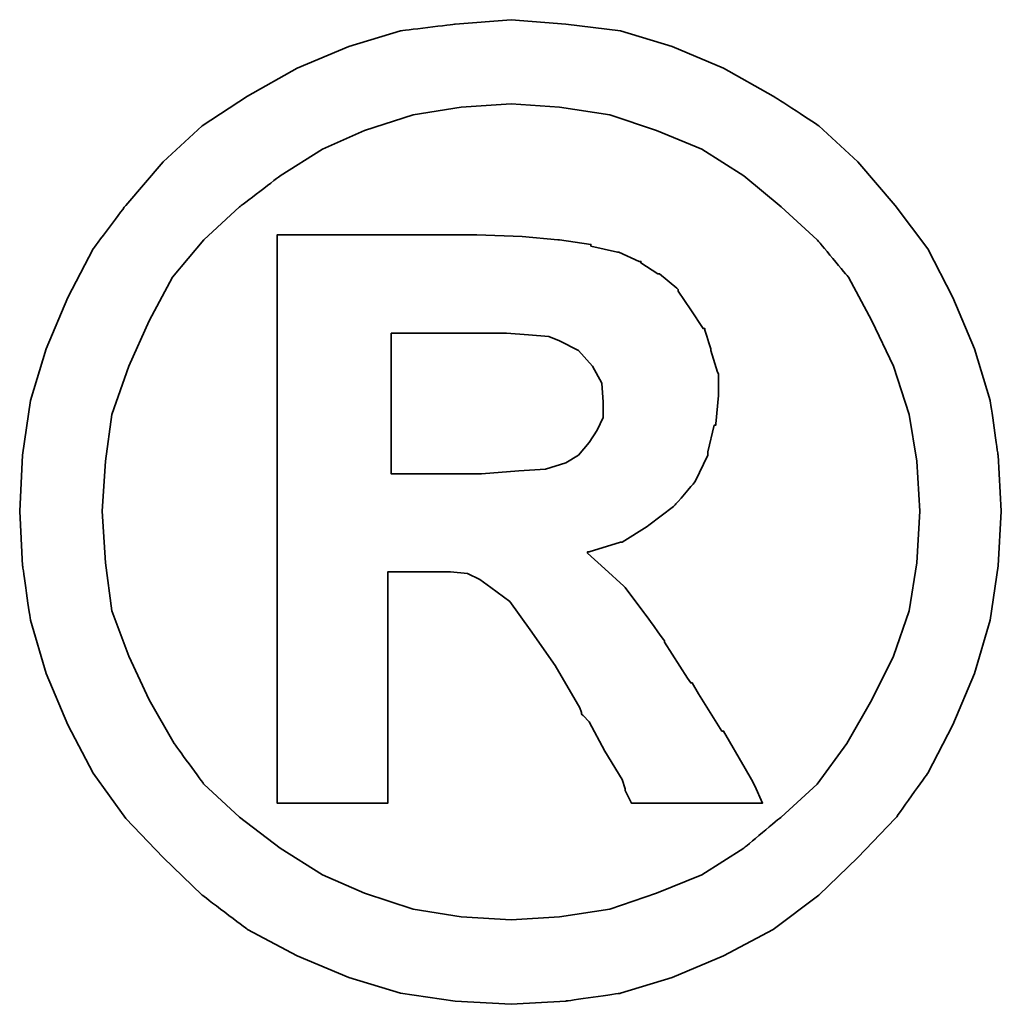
# Model space of a CAD drawing. Header units: inches. Extents: x 15 to 293, y 73 to 220.
# Tile 47 of 48: x 261.197 to 262.17, y 151.584 to 152.561. Entities that reach past the tile are written whole.
import ezdxf

# ---------------------------------------------------------------- set-up
doc = ezdxf.new("R2010")
doc.units = ezdxf.units.IN
doc.header["$LTSCALE"] = 0.1
doc.layers.add('DIM', color=4, linetype='Continuous')
doc.layers.add('layer 1', color=7, linetype='Continuous')

# ---------------------------------------------------------------- blocks, each defined once
blk = doc.blocks.new('TBI MOTION logo(完整正式版)')
at = {"layer": 'layer 1', "color": 22, "lineweight": 35}
for points, knots in [([(81.20634, 4.98624), (81.20634, 4.98624), (81.18649, 5.32862), (81.18649, 5.32862), (81.18649, 5.32862), (81.18649, 5.32862), (81.13886, 5.66206), (81.13886, 5.66206), (81.13886, 5.66206), (81.13886, 5.66206), (81.04359, 5.97764), (81.04359, 5.97764), (81.04359, 5.97764), (81.04359, 5.97764), (80.91061, 6.29124), (80.91061, 6.29124), (80.91061, 6.29124), (80.91061, 6.29124), (80.75778, 6.58697), (80.75778, 6.58697), (80.75778, 6.58697), (80.75778, 6.58697), (80.5593, 6.85294), (80.5593, 6.85294), (80.5593, 6.85294), (80.5593, 6.85294), (80.33105, 7.1189), (80.33105, 7.1189), (80.33105, 7.1189), (80.33105, 7.1189), (80.09287, 7.33921), (80.09287, 7.33921), (80.09287, 7.33921), (80.09287, 7.33921), (79.815, 7.51982), (79.815, 7.51982), (79.815, 7.51982), (79.815, 7.51982), (79.51133, 7.69051), (79.51133, 7.69051), (79.51133, 7.69051), (79.51133, 7.69051), (79.19773, 7.8235), (79.19773, 7.8235), (79.19773, 7.8235), (79.19773, 7.8235), (78.88215, 7.91877), (78.88215, 7.91877), (78.88215, 7.91877), (78.88215, 7.91877), (78.54871, 7.95846), (78.54871, 7.95846), (78.54871, 7.95846), (78.54871, 7.95846), (78.21526, 7.98625), (78.21526, 7.98625), (78.21526, 7.98625), (78.21526, 7.98625), (77.87388, 7.95846), (77.87388, 7.95846), (77.87388, 7.95846), (77.87388, 7.95846), (77.54044, 7.91877), (77.54044, 7.91877), (77.54044, 7.91877), (77.54044, 7.91877), (77.22485, 7.8235), (77.22485, 7.8235), (77.22485, 7.8235), (77.22485, 7.8235), (76.91027, 7.69051), (76.91027, 7.69051), (76.91027, 7.69051), (76.91027, 7.69051), (76.6056, 7.51982), (76.6056, 7.51982), (76.6056, 7.51982), (76.6056, 7.51982), (76.32972, 7.33921), (76.32972, 7.33921), (76.32972, 7.33921), (76.32972, 7.33921), (76.09154, 7.1189), (76.09154, 7.1189), (76.09154, 7.1189), (76.09154, 7.1189), (75.86329, 6.85294), (75.86329, 6.85294), (75.86329, 6.85294), (75.86329, 6.85294), (75.66382, 6.58697), (75.66382, 6.58697), (75.66382, 6.58697), (75.66382, 6.58697), (75.51099, 6.29124), (75.51099, 6.29124), (75.51099, 6.29124), (75.51099, 6.29124), (75.37702, 5.97764), (75.37702, 5.97764), (75.37702, 5.97764), (75.37702, 5.97764), (75.28175, 5.66206), (75.28175, 5.66206), (75.28175, 5.66206), (75.28175, 5.66206), (75.23411, 5.32862), (75.23411, 5.32862), (75.23411, 5.32862), (75.23411, 5.32862), (75.21625, 4.98624), (75.21625, 4.98624), (75.21625, 4.98624), (75.21625, 4.98624), (75.23411, 4.6528), (75.23411, 4.6528), (75.23411, 4.6528), (75.23411, 4.6528), (75.28175, 4.32035), (75.28175, 4.32035), (75.28175, 4.32035), (75.28175, 4.32035), (75.37702, 3.99583), (75.37702, 3.99583), (75.37702, 3.99583), (75.37702, 3.99583), (75.51099, 3.68224), (75.51099, 3.68224), (75.51099, 3.68224), (75.51099, 3.68224), (75.66382, 3.38749), (75.66382, 3.38749), (75.66382, 3.38749), (75.66382, 3.38749), (75.86329, 3.10963), (75.86329, 3.10963), (75.86329, 3.10963), (75.86329, 3.10963), (76.09154, 2.87145), (76.09154, 2.87145), (76.09154, 2.87145), (76.09154, 2.87145), (76.32972, 2.6432), (76.32972, 2.6432), (76.32972, 2.6432), (76.32972, 2.6432), (76.6056, 2.43381), (76.6056, 2.43381), (76.6056, 2.43381), (76.6056, 2.43381), (76.91027, 2.27205), (76.91027, 2.27205), (76.91027, 2.27205), (76.91027, 2.27205), (77.22485, 2.13906), (77.22485, 2.13906), (77.22485, 2.13906), (77.22485, 2.13906), (77.54044, 2.0438), (77.54044, 2.0438), (77.54044, 2.0438), (77.54044, 2.0438), (77.87388, 1.99616), (77.87388, 1.99616), (77.87388, 1.99616), (77.87388, 1.99616), (78.21526, 1.97631), (78.21526, 1.97631), (78.21526, 1.97631), (78.21526, 1.97631), (78.54871, 1.99616), (78.54871, 1.99616), (78.54871, 1.99616), (78.54871, 1.99616), (78.88215, 2.0438), (78.88215, 2.0438), (78.88215, 2.0438), (78.88215, 2.0438), (79.19773, 2.13906), (79.19773, 2.13906), (79.19773, 2.13906), (79.19773, 2.13906), (79.51133, 2.27205), (79.51133, 2.27205), (79.51133, 2.27205), (79.51133, 2.27205), (79.815, 2.43381), (79.815, 2.43381), (79.815, 2.43381), (79.815, 2.43381), (80.09287, 2.6432), (80.09287, 2.6432), (80.09287, 2.6432), (80.09287, 2.6432), (80.33105, 2.87145), (80.33105, 2.87145), (80.33105, 2.87145), (80.33105, 2.87145), (80.5593, 3.10963), (80.5593, 3.10963), (80.5593, 3.10963), (80.5593, 3.10963), (80.75778, 3.38749), (80.75778, 3.38749), (80.75778, 3.38749), (80.75778, 3.38749), (80.91061, 3.68224), (80.91061, 3.68224), (80.91061, 3.68224), (80.91061, 3.68224), (81.04359, 3.99583), (81.04359, 3.99583), (81.04359, 3.99583), (81.04359, 3.99583), (81.13886, 4.32035), (81.13886, 4.32035), (81.13886, 4.32035), (81.13886, 4.32035), (81.18649, 4.6528), (81.18649, 4.6528), (81.18649, 4.6528), (81.18649, 4.6528), (81.20634, 4.98624), (81.20634, 4.98624)], [0, 0, 0, 0, 0.0178571, 0.0178571, 0.0178571, 0.0178572, 0.0357143, 0.0357143, 0.0357143, 0.0357143, 0.0535714, 0.0535714, 0.0535714, 0.0535714, 0.0714286, 0.0714286, 0.0714286, 0.0714286, 0.0892857, 0.0892857, 0.0892857, 0.0892857, 0.1071429, 0.1071429, 0.1071429, 0.1071429, 0.125, 0.125, 0.125, 0.125, 0.1428571, 0.1428571, 0.1428571, 0.1428572, 0.1607143, 0.1607143, 0.1607143, 0.1607143, 0.1785714, 0.1785714, 0.1785714, 0.1785714, 0.1964286, 0.1964286, 0.1964286, 0.1964286, 0.2142857, 0.2142857, 0.2142857, 0.2142857, 0.2321429, 0.2321429, 0.2321429, 0.2321429, 0.25, 0.25, 0.25, 0.25, 0.2678571, 0.2678571, 0.2678571, 0.2678572, 0.2857143, 0.2857143, 0.2857143, 0.2857143, 0.3035714, 0.3035714, 0.3035714, 0.3035714, 0.3214286, 0.3214286, 0.3214286, 0.3214286, 0.3392857, 0.3392857, 0.3392857, 0.3392857, 0.3571429, 0.3571429, 0.3571429, 0.3571429, 0.375, 0.375, 0.375, 0.375, 0.3928571, 0.3928571, 0.3928571, 0.3928572, 0.4107143, 0.4107143, 0.4107143, 0.4107143, 0.4285714, 0.4285714, 0.4285714, 0.4285714, 0.4464286, 0.4464286, 0.4464286, 0.4464286, 0.4642857, 0.4642857, 0.4642857, 0.4642857, 0.4821429, 0.4821429, 0.4821429, 0.4821429, 0.5, 0.5, 0.5, 0.5, 0.5178571, 0.5178571, 0.5178571, 0.5178572, 0.5357143, 0.5357143, 0.5357143, 0.5357143, 0.5535714, 0.5535714, 0.5535714, 0.5535714, 0.5714286, 0.5714286, 0.5714286, 0.5714286, 0.5892857, 0.5892857, 0.5892857, 0.5892857, 0.6071429, 0.6071429, 0.6071429, 0.6071429, 0.625, 0.625, 0.625, 0.625, 0.6428571, 0.6428571, 0.6428571, 0.6428572, 0.6607143, 0.6607143, 0.6607143, 0.6607143, 0.6785714, 0.6785714, 0.6785714, 0.6785714, 0.6964286, 0.6964286, 0.6964286, 0.6964286, 0.7142857, 0.7142857, 0.7142857, 0.7142857, 0.7321429, 0.7321429, 0.7321429, 0.7321429, 0.75, 0.75, 0.75, 0.75, 0.7678571, 0.7678571, 0.7678571, 0.7678572, 0.7857143, 0.7857143, 0.7857143, 0.7857143, 0.8035714, 0.8035714, 0.8035714, 0.8035714, 0.8214286, 0.8214286, 0.8214286, 0.8214286, 0.8392857, 0.8392857, 0.8392857, 0.8392857, 0.8571429, 0.8571429, 0.8571429, 0.8571429, 0.875, 0.875, 0.875, 0.875, 0.8928571, 0.8928571, 0.8928571, 0.8928572, 0.9107143, 0.9107143, 0.9107143, 0.9107143, 0.9285714, 0.9285714, 0.9285714, 0.9285714, 0.9464286, 0.9464286, 0.9464286, 0.9464286, 0.9642857, 0.9642857, 0.9642857, 0.9642857, 0.9821429, 0.9821429, 0.9821429, 0.9821429, 1, 1, 1, 1]), ([(80.71014, 4.98624), (80.71014, 4.98624), (80.69129, 5.29091), (80.69129, 5.29091), (80.69129, 5.29091), (80.69129, 5.29091), (80.64464, 5.57672), (80.64464, 5.57672), (80.64464, 5.57672), (80.64464, 5.57672), (80.54937, 5.87245), (80.54937, 5.87245), (80.54937, 5.87245), (80.54937, 5.87245), (80.41639, 6.14833), (80.41639, 6.14833), (80.41639, 6.14833), (80.41639, 6.14833), (80.27349, 6.41429), (80.27349, 6.41429), (80.27349, 6.41429), (80.27349, 6.41429), (80.08295, 6.64255), (80.08295, 6.64255), (80.08295, 6.64255), (80.08295, 6.64255), (79.86264, 6.84301), (79.86264, 6.84301), (79.86264, 6.84301), (79.86264, 6.84301), (79.63439, 7.03355), (79.63439, 7.03355), (79.63439, 7.03355), (79.63439, 7.03355), (79.37835, 7.1963), (79.37835, 7.1963), (79.37835, 7.1963), (79.37835, 7.1963), (79.10246, 7.30944), (79.10246, 7.30944), (79.10246, 7.30944), (79.10246, 7.30944), (78.81665, 7.40471), (78.81665, 7.40471), (78.81665, 7.40471), (78.81665, 7.40471), (78.511, 7.45234), (78.511, 7.45234), (78.511, 7.45234), (78.511, 7.45234), (78.21526, 7.47219), (78.21526, 7.47219), (78.21526, 7.47219), (78.21526, 7.47219), (77.9106, 7.45234), (77.9106, 7.45234), (77.9106, 7.45234), (77.9106, 7.45234), (77.61685, 7.40471), (77.61685, 7.40471), (77.61685, 7.40471), (77.61685, 7.40471), (77.32012, 7.30944), (77.32012, 7.30944), (77.32012, 7.30944), (77.32012, 7.30944), (77.06309, 7.1963), (77.06309, 7.1963), (77.06309, 7.1963), (77.06309, 7.1963), (76.80606, 7.03355), (76.80606, 7.03355), (76.80606, 7.03355), (76.80606, 7.03355), (76.55797, 6.84301), (76.55797, 6.84301), (76.55797, 6.84301), (76.55797, 6.84301), (76.34063, 6.64255), (76.34063, 6.64255), (76.34063, 6.64255), (76.34063, 6.64255), (76.1491, 6.41429), (76.1491, 6.41429), (76.1491, 6.41429), (76.1491, 6.41429), (76.0062, 6.14833), (76.0062, 6.14833), (76.0062, 6.14833), (76.0062, 6.14833), (75.88314, 5.87245), (75.88314, 5.87245), (75.88314, 5.87245), (75.88314, 5.87245), (75.77794, 5.57672), (75.77794, 5.57672), (75.77794, 5.57672), (75.77794, 5.57672), (75.73924, 5.29091), (75.73924, 5.29091), (75.73924, 5.29091), (75.73924, 5.29091), (75.72039, 4.98624), (75.72039, 4.98624), (75.72039, 4.98624), (75.72039, 4.98624), (75.73924, 4.67165), (75.73924, 4.67165), (75.73924, 4.67165), (75.73924, 4.67165), (75.77794, 4.37791), (75.77794, 4.37791), (75.77794, 4.37791), (75.77794, 4.37791), (75.88314, 4.10102), (75.88314, 4.10102), (75.88314, 4.10102), (75.88314, 4.10102), (76.0062, 3.83407), (76.0062, 3.83407), (76.0062, 3.83407), (76.0062, 3.83407), (76.15902, 3.56811), (76.15902, 3.56811), (76.15902, 3.56811), (76.15902, 3.56811), (76.34063, 3.32001), (76.34063, 3.32001), (76.34063, 3.32001), (76.34063, 3.32001), (76.55797, 3.11955), (76.55797, 3.11955), (76.55797, 3.11955), (76.55797, 3.11955), (76.80606, 2.92901), (76.80606, 2.92901), (76.80606, 2.92901), (76.80606, 2.92901), (77.06309, 2.76725), (77.06309, 2.76725), (77.06309, 2.76725), (77.06309, 2.76725), (77.32012, 2.65412), (77.32012, 2.65412), (77.32012, 2.65412), (77.32012, 2.65412), (77.61685, 2.55786), (77.61685, 2.55786), (77.61685, 2.55786), (77.61685, 2.55786), (77.9106, 2.51022), (77.9106, 2.51022), (77.9106, 2.51022), (77.9106, 2.51022), (78.21526, 2.49137), (78.21526, 2.49137), (78.21526, 2.49137), (78.21526, 2.49137), (78.511, 2.51022), (78.511, 2.51022), (78.511, 2.51022), (78.511, 2.51022), (78.81665, 2.55786), (78.81665, 2.55786), (78.81665, 2.55786), (78.81665, 2.55786), (79.10246, 2.65412), (79.10246, 2.65412), (79.10246, 2.65412), (79.10246, 2.65412), (79.37835, 2.76725), (79.37835, 2.76725), (79.37835, 2.76725), (79.37835, 2.76725), (79.63439, 2.92901), (79.63439, 2.92901), (79.63439, 2.92901), (79.63439, 2.92901), (79.86264, 3.11955), (79.86264, 3.11955), (79.86264, 3.11955), (79.86264, 3.11955), (80.08295, 3.32001), (80.08295, 3.32001), (80.08295, 3.32001), (80.08295, 3.32001), (80.26356, 3.56811), (80.26356, 3.56811), (80.26356, 3.56811), (80.26356, 3.56811), (80.41639, 3.83407), (80.41639, 3.83407), (80.41639, 3.83407), (80.41639, 3.83407), (80.54937, 4.10102), (80.54937, 4.10102), (80.54937, 4.10102), (80.54937, 4.10102), (80.64464, 4.37791), (80.64464, 4.37791), (80.64464, 4.37791), (80.64464, 4.37791), (80.69129, 4.67165), (80.69129, 4.67165), (80.69129, 4.67165), (80.69129, 4.67165), (80.71014, 4.98624), (80.71014, 4.98624)], [0, 0, 0, 0, 0.0192308, 0.0192308, 0.0192308, 0.0192308, 0.0384615, 0.0384615, 0.0384615, 0.0384615, 0.0576923, 0.0576923, 0.0576923, 0.0576923, 0.0769231, 0.0769231, 0.0769231, 0.0769231, 0.0961538, 0.0961538, 0.0961538, 0.0961539, 0.1153846, 0.1153846, 0.1153846, 0.1153846, 0.1346154, 0.1346154, 0.1346154, 0.1346154, 0.1538462, 0.1538462, 0.1538462, 0.1538462, 0.1730769, 0.1730769, 0.1730769, 0.1730769, 0.1923077, 0.1923077, 0.1923077, 0.1923077, 0.2115385, 0.2115385, 0.2115385, 0.2115385, 0.2307692, 0.2307692, 0.2307692, 0.2307692, 0.25, 0.25, 0.25, 0.25, 0.2692308, 0.2692308, 0.2692308, 0.2692308, 0.2884615, 0.2884615, 0.2884615, 0.2884615, 0.3076923, 0.3076923, 0.3076923, 0.3076923, 0.3269231, 0.3269231, 0.3269231, 0.3269231, 0.3461538, 0.3461538, 0.3461538, 0.3461539, 0.3653846, 0.3653846, 0.3653846, 0.3653846, 0.3846154, 0.3846154, 0.3846154, 0.3846154, 0.4038462, 0.4038462, 0.4038462, 0.4038462, 0.4230769, 0.4230769, 0.4230769, 0.4230769, 0.4423077, 0.4423077, 0.4423077, 0.4423077, 0.4615385, 0.4615385, 0.4615385, 0.4615385, 0.4807692, 0.4807692, 0.4807692, 0.4807692, 0.5, 0.5, 0.5, 0.5, 0.5192308, 0.5192308, 0.5192308, 0.5192308, 0.5384615, 0.5384615, 0.5384615, 0.5384615, 0.5576923, 0.5576923, 0.5576923, 0.5576923, 0.5769231, 0.5769231, 0.5769231, 0.5769231, 0.5961538, 0.5961538, 0.5961538, 0.5961539, 0.6153846, 0.6153846, 0.6153846, 0.6153846, 0.6346154, 0.6346154, 0.6346154, 0.6346154, 0.6538462, 0.6538462, 0.6538462, 0.6538462, 0.6730769, 0.6730769, 0.6730769, 0.6730769, 0.6923077, 0.6923077, 0.6923077, 0.6923077, 0.7115385, 0.7115385, 0.7115385, 0.7115385, 0.7307692, 0.7307692, 0.7307692, 0.7307692, 0.75, 0.75, 0.75, 0.75, 0.7692308, 0.7692308, 0.7692308, 0.7692308, 0.7884615, 0.7884615, 0.7884615, 0.7884615, 0.8076923, 0.8076923, 0.8076923, 0.8076923, 0.8269231, 0.8269231, 0.8269231, 0.8269231, 0.8461538, 0.8461538, 0.8461538, 0.8461539, 0.8653846, 0.8653846, 0.8653846, 0.8653846, 0.8846154, 0.8846154, 0.8846154, 0.8846154, 0.9038462, 0.9038462, 0.9038462, 0.9038462, 0.9230769, 0.9230769, 0.9230769, 0.9230769, 0.9423077, 0.9423077, 0.9423077, 0.9423077, 0.9615385, 0.9615385, 0.9615385, 0.9615385, 0.9807692, 0.9807692, 0.9807692, 0.9807692, 1, 1, 1, 1]), ([(76.78721, 3.2823), (76.78721, 3.2823), (76.78721, 3.32001), (76.78721, 3.32001), (76.78721, 3.32001), (76.78721, 3.32001), (76.78721, 3.42422), (76.78721, 3.42422), (76.78721, 3.42422), (76.78721, 3.42422), (76.78721, 3.59689), (76.78721, 3.59689), (76.78721, 3.59689), (76.78721, 3.59689), (76.78721, 3.80529), (76.78721, 3.80529), (76.78721, 3.80529), (76.78721, 3.80529), (76.78721, 4.0524), (76.78721, 4.0524), (76.78721, 4.0524), (76.78721, 4.0524), (76.78721, 4.32035), (76.78721, 4.32035), (76.78721, 4.32035), (76.78721, 4.32035), (76.78721, 4.92868), (76.78721, 4.92868), (76.78721, 4.92868), (76.78721, 4.92868), (76.78721, 5.53801), (76.78721, 5.53801), (76.78721, 5.53801), (76.78721, 5.53801), (76.78721, 5.82482), (76.78721, 5.82482), (76.78721, 5.82482), (76.78721, 5.82482), (76.78721, 6.07291), (76.78721, 6.07291), (76.78721, 6.07291), (76.78721, 6.07291), (76.78721, 6.30017), (76.78721, 6.30017), (76.78721, 6.30017), (76.78721, 6.30017), (76.78721, 6.45399), (76.78721, 6.45399), (76.78721, 6.45399), (76.78721, 6.45399), (76.78721, 6.5572), (76.78721, 6.5572), (76.78721, 6.5572), (76.78721, 6.5572), (76.78721, 6.59689), (76.78721, 6.59689), (76.78721, 6.59689), (76.78721, 6.59689), (76.78721, 6.67232), (76.78721, 6.67232), (76.78721, 6.67232), (76.78721, 6.67232), (76.8537, 6.67232), (76.8537, 6.67232), (76.8537, 6.67232), (76.8537, 6.67232), (76.87355, 6.67232), (76.87355, 6.67232), (76.87355, 6.67232), (76.87355, 6.67232), (76.91027, 6.67232), (76.91027, 6.67232), (76.91027, 6.67232), (76.91027, 6.67232), (77.04424, 6.67232), (77.04424, 6.67232), (77.04424, 6.67232), (77.04424, 6.67232), (77.22485, 6.67232), (77.22485, 6.67232), (77.22485, 6.67232), (77.22485, 6.67232), (77.43524, 6.67232), (77.43524, 6.67232), (77.43524, 6.67232), (77.43524, 6.67232), (77.65357, 6.67232), (77.65357, 6.67232), (77.65357, 6.67232), (77.65357, 6.67232), (77.82625, 6.67232), (77.82625, 6.67232), (77.82625, 6.67232), (77.82625, 6.67232), (77.94037, 6.67232), (77.94037, 6.67232), (77.94037, 6.67232), (77.94037, 6.67232), (77.97709, 6.67232), (77.97709, 6.67232), (77.97709, 6.67232), (77.97709, 6.67232), (77.99694, 6.67232), (77.99694, 6.67232), (77.99694, 6.67232), (77.99694, 6.67232), (78.00686, 6.67232), (78.00686, 6.67232), (78.00686, 6.67232), (78.00686, 6.67232), (78.28275, 6.6624), (78.28275, 6.6624), (78.28275, 6.6624), (78.28275, 6.6624), (78.50107, 6.64255), (78.50107, 6.64255), (78.50107, 6.64255), (78.50107, 6.64255), (78.511, 6.64255), (78.511, 6.64255), (78.511, 6.64255), (78.511, 6.64255), (78.70154, 6.61476), (78.70154, 6.61476), (78.70154, 6.61476), (78.70154, 6.61476), (78.70154, 6.60483), (78.70154, 6.60483), (78.70154, 6.60483), (78.70154, 6.60483), (78.86429, 6.56713), (78.86429, 6.56713), (78.86429, 6.56713), (78.86429, 6.56713), (78.87223, 6.56713), (78.87223, 6.56713), (78.87223, 6.56713), (78.87223, 6.56713), (78.99727, 6.51056), (78.99727, 6.51056), (78.99727, 6.51056), (78.99727, 6.51056), (79.00719, 6.51056), (79.00719, 6.51056), (79.00719, 6.51056), (79.00719, 6.51056), (79.00719, 6.50162), (79.00719, 6.50162), (79.00719, 6.50162), (79.00719, 6.50162), (79.1104, 6.43415), (79.1104, 6.43415), (79.1104, 6.43415), (79.1104, 6.43415), (79.12132, 6.43415), (79.12132, 6.43415), (79.12132, 6.43415), (79.12132, 6.43415), (79.22552, 6.34781), (79.22552, 6.34781), (79.22552, 6.34781), (79.22552, 6.34781), (79.23544, 6.33888), (79.23544, 6.33888), (79.23544, 6.33888), (79.23544, 6.33888), (79.23544, 6.32895), (79.23544, 6.32895), (79.23544, 6.32895), (79.23544, 6.32895), (79.31087, 6.21483), (79.31087, 6.21483), (79.31087, 6.21483), (79.31087, 6.21483), (79.38629, 6.1007), (79.38629, 6.1007), (79.38629, 6.1007), (79.38629, 6.1007), (79.3972, 6.1007), (79.3972, 6.1007), (79.3972, 6.1007), (79.3972, 6.1007), (79.3972, 6.09078), (79.3972, 6.09078), (79.3972, 6.09078), (79.3972, 6.09078), (79.43392, 5.97764), (79.43392, 5.97764), (79.43392, 5.97764), (79.43392, 5.97764), (79.43392, 5.96772), (79.43392, 5.96772), (79.43392, 5.96772), (79.43392, 5.96772), (79.47362, 5.83474), (79.47362, 5.83474), (79.47362, 5.83474), (79.47362, 5.83474), (79.48156, 5.82482), (79.48156, 5.82482), (79.48156, 5.82482), (79.48156, 5.82482), (79.48156, 5.69977), (79.48156, 5.69977), (79.48156, 5.69977), (79.48156, 5.69977), (79.48156, 5.69183), (79.48156, 5.69183), (79.48156, 5.69183), (79.48156, 5.69183), (79.4637, 5.51915), (79.4637, 5.51915), (79.4637, 5.51915), (79.4637, 5.51915), (79.4637, 5.51122), (79.4637, 5.51122), (79.4637, 5.51122), (79.4637, 5.51122), (79.45377, 5.51122), (79.45377, 5.51122), (79.45377, 5.51122), (79.45377, 5.51122), (79.41507, 5.34847), (79.41507, 5.34847), (79.41507, 5.34847), (79.41507, 5.34847), (79.41507, 5.33854), (79.41507, 5.33854), (79.41507, 5.33854), (79.41507, 5.33854), (79.41507, 5.32862), (79.41507, 5.32862), (79.41507, 5.32862), (79.41507, 5.32862), (79.33865, 5.16785), (79.33865, 5.16785), (79.33865, 5.16785), (79.33865, 5.16785), (79.33071, 5.15693), (79.33071, 5.15693), (79.33071, 5.15693), (79.33071, 5.15693), (79.2156, 5.02495), (79.2156, 5.02495), (79.2156, 5.02495), (79.2156, 5.02495), (79.20567, 5.01502), (79.20567, 5.01502), (79.20567, 5.01502), (79.20567, 5.01502), (79.05483, 4.89991), (79.05483, 4.89991), (79.05483, 4.89991), (79.05483, 4.89991), (79.04491, 4.89197), (79.04491, 4.89197), (79.04491, 4.89197), (79.04491, 4.89197), (78.89208, 4.7967), (78.89208, 4.7967), (78.89208, 4.7967), (78.89208, 4.7967), (78.88215, 4.7967), (78.88215, 4.7967), (78.88215, 4.7967), (78.88215, 4.7967), (78.69161, 4.73913), (78.69161, 4.73913), (78.69161, 4.73913), (78.69161, 4.73913), (78.68169, 4.73913), (78.68169, 4.73913), (78.68169, 4.73913), (78.68169, 4.73913), (78.68169, 4.72921), (78.68169, 4.72921), (78.68169, 4.72921), (78.68169, 4.72921), (78.78688, 4.63394), (78.78688, 4.63394), (78.78688, 4.63394), (78.78688, 4.63394), (78.902, 4.52875), (78.902, 4.52875), (78.902, 4.52875), (78.902, 4.52875), (78.91093, 4.52081), (78.91093, 4.52081), (78.91093, 4.52081), (78.91093, 4.52081), (79.02506, 4.36798), (79.02506, 4.36798), (79.02506, 4.36798), (79.02506, 4.36798), (79.1501, 4.1953), (79.1501, 4.1953), (79.1501, 4.1953), (79.1501, 4.1953), (79.1501, 4.18736), (79.1501, 4.18736), (79.1501, 4.18736), (79.1501, 4.18736), (79.29201, 3.96705), (79.29201, 3.96705), (79.29201, 3.96705), (79.29201, 3.96705), (79.31087, 3.93828), (79.31087, 3.93828), (79.31087, 3.93828), (79.31087, 3.93828), (79.32079, 3.93828), (79.32079, 3.93828), (79.32079, 3.93828), (79.32079, 3.93828), (79.3585, 3.87178), (79.3585, 3.87178), (79.3585, 3.87178), (79.3585, 3.87178), (79.50141, 3.64353), (79.50141, 3.64353), (79.50141, 3.64353), (79.50141, 3.64353), (79.51133, 3.64353), (79.51133, 3.64353), (79.51133, 3.64353), (79.51133, 3.64353), (79.64431, 3.41528), (79.64431, 3.41528), (79.64431, 3.41528), (79.64431, 3.41528), (79.68202, 3.3478), (79.68202, 3.3478), (79.68202, 3.3478), (79.68202, 3.3478), (79.70187, 3.31009), (79.70187, 3.31009), (79.70187, 3.31009), (79.70187, 3.31009), (79.7495, 3.2049), (79.7495, 3.2049), (79.7495, 3.2049), (79.7495, 3.2049), (79.64431, 3.2049), (79.64431, 3.2049), (79.64431, 3.2049), (79.64431, 3.2049), (79.62546, 3.2049), (79.62546, 3.2049), (79.62546, 3.2049), (79.62546, 3.2049), (79.53912, 3.2049), (79.53912, 3.2049), (79.53912, 3.2049), (79.53912, 3.2049), (79.31087, 3.2049), (79.31087, 3.2049), (79.31087, 3.2049), (79.31087, 3.2049), (79.08262, 3.2049), (79.08262, 3.2049), (79.08262, 3.2049), (79.08262, 3.2049), (79.00719, 3.2049), (79.00719, 3.2049), (79.00719, 3.2049), (79.00719, 3.2049), (78.98735, 3.2049), (78.98735, 3.2049), (78.98735, 3.2049), (78.98735, 3.2049), (78.94964, 3.2049), (78.94964, 3.2049), (78.94964, 3.2049), (78.94964, 3.2049), (78.92979, 3.24459), (78.92979, 3.24459), (78.92979, 3.24459), (78.92979, 3.24459), (78.91093, 3.2823), (78.91093, 3.2823), (78.91093, 3.2823), (78.91093, 3.2823), (78.91093, 3.29223), (78.91093, 3.29223), (78.91093, 3.29223), (78.91093, 3.29223), (78.89208, 3.3478), (78.89208, 3.3478), (78.89208, 3.3478), (78.89208, 3.3478), (78.78688, 3.52048), (78.78688, 3.52048), (78.78688, 3.52048), (78.78688, 3.52048), (78.69161, 3.7001), (78.69161, 3.7001), (78.69161, 3.7001), (78.69161, 3.7001), (78.6539, 3.7388), (78.6539, 3.7388), (78.6539, 3.7388), (78.6539, 3.7388), (78.64398, 3.74873), (78.64398, 3.74873), (78.64398, 3.74873), (78.64398, 3.74873), (78.64398, 3.75766), (78.64398, 3.75766), (78.64398, 3.75766), (78.64398, 3.75766), (78.63405, 3.78644), (78.63405, 3.78644), (78.63405, 3.78644), (78.63405, 3.78644), (78.48321, 4.04347), (78.48321, 4.04347), (78.48321, 4.04347), (78.48321, 4.04347), (78.33038, 4.2618), (78.33038, 4.2618), (78.33038, 4.2618), (78.33038, 4.2618), (78.20732, 4.43447), (78.20732, 4.43447), (78.20732, 4.43447), (78.20732, 4.43447), (78.09221, 4.52081), (78.09221, 4.52081), (78.09221, 4.52081), (78.09221, 4.52081), (78.02472, 4.56845), (78.02472, 4.56845), (78.02472, 4.56845), (78.02472, 4.56845), (77.9493, 4.60616), (77.9493, 4.60616), (77.9493, 4.60616), (77.9493, 4.60616), (77.8451, 4.61608), (77.8451, 4.61608), (77.8451, 4.61608), (77.8451, 4.61608), (77.71113, 4.61608), (77.71113, 4.61608), (77.71113, 4.61608), (77.71113, 4.61608), (77.69128, 4.61608), (77.69128, 4.61608), (77.69128, 4.61608), (77.69128, 4.61608), (77.67342, 4.61608), (77.67342, 4.61608), (77.67342, 4.61608), (77.67342, 4.61608), (77.5583, 4.61608), (77.5583, 4.61608), (77.5583, 4.61608), (77.5583, 4.61608), (77.46303, 4.61608), (77.46303, 4.61608), (77.46303, 4.61608), (77.46303, 4.61608), (77.46303, 4.54761), (77.46303, 4.54761), (77.46303, 4.54761), (77.46303, 4.54761), (77.46303, 4.47318), (77.46303, 4.47318), (77.46303, 4.47318), (77.46303, 4.47318), (77.46303, 4.24294), (77.46303, 4.24294), (77.46303, 4.24294), (77.46303, 4.24294), (77.46303, 3.99583), (77.46303, 3.99583), (77.46303, 3.99583), (77.46303, 3.99583), (77.46303, 3.72888), (77.46303, 3.72888), (77.46303, 3.72888), (77.46303, 3.72888), (77.46303, 3.51055), (77.46303, 3.51055), (77.46303, 3.51055), (77.46303, 3.51055), (77.46303, 3.42422), (77.46303, 3.42422), (77.46303, 3.42422), (77.46303, 3.42422), (77.46303, 3.35773), (77.46303, 3.35773), (77.46303, 3.35773), (77.46303, 3.35773), (77.46303, 3.30017), (77.46303, 3.30017), (77.46303, 3.30017), (77.46303, 3.30017), (77.46303, 3.2823), (77.46303, 3.2823), (77.46303, 3.2823), (77.46303, 3.2823), (77.46303, 3.2049), (77.46303, 3.2049), (77.46303, 3.2049), (77.46303, 3.2049), (77.39753, 3.2049), (77.39753, 3.2049), (77.39753, 3.2049), (77.39753, 3.2049), (77.37768, 3.2049), (77.37768, 3.2049), (77.37768, 3.2049), (77.37768, 3.2049), (77.32012, 3.2049), (77.32012, 3.2049), (77.32012, 3.2049), (77.32012, 3.2049), (77.12165, 3.2049), (77.12165, 3.2049), (77.12165, 3.2049), (77.12165, 3.2049), (76.94897, 3.2049), (76.94897, 3.2049), (76.94897, 3.2049), (76.94897, 3.2049), (76.8924, 3.2049), (76.8924, 3.2049), (76.8924, 3.2049), (76.8924, 3.2049), (76.8537, 3.2049), (76.8537, 3.2049), (76.8537, 3.2049), (76.8537, 3.2049), (76.78721, 3.2049), (76.78721, 3.2049), (76.78721, 3.2049), (76.78721, 3.2049), (76.78721, 3.2823), (76.78721, 3.2823)], [0, 0, 0, 0, 0.0074074, 0.0074074, 0.0074074, 0.0074074, 0.0148148, 0.0148148, 0.0148148, 0.0148148, 0.0222222, 0.0222222, 0.0222222, 0.0222222, 0.0296296, 0.0296296, 0.0296296, 0.0296296, 0.037037, 0.037037, 0.037037, 0.037037, 0.0444444, 0.0444444, 0.0444444, 0.0444445, 0.0518519, 0.0518519, 0.0518519, 0.0518519, 0.0592593, 0.0592593, 0.0592593, 0.0592593, 0.0666667, 0.0666667, 0.0666667, 0.0666667, 0.0740741, 0.0740741, 0.0740741, 0.0740741, 0.0814815, 0.0814815, 0.0814815, 0.0814815, 0.0888889, 0.0888889, 0.0888889, 0.0888889, 0.0962963, 0.0962963, 0.0962963, 0.0962963, 0.1037037, 0.1037037, 0.1037037, 0.1037037, 0.1111111, 0.1111111, 0.1111111, 0.1111111, 0.1185185, 0.1185185, 0.1185185, 0.1185185, 0.1259259, 0.1259259, 0.1259259, 0.1259259, 0.1333333, 0.1333333, 0.1333333, 0.1333333, 0.1407407, 0.1407407, 0.1407407, 0.1407408, 0.1481481, 0.1481481, 0.1481481, 0.1481482, 0.1555556, 0.1555556, 0.1555556, 0.1555556, 0.162963, 0.162963, 0.162963, 0.162963, 0.1703704, 0.1703704, 0.1703704, 0.1703704, 0.1777778, 0.1777778, 0.1777778, 0.1777778, 0.1851852, 0.1851852, 0.1851852, 0.1851852, 0.1925926, 0.1925926, 0.1925926, 0.1925926, 0.2, 0.2, 0.2, 0.2, 0.2074074, 0.2074074, 0.2074074, 0.2074074, 0.2148148, 0.2148148, 0.2148148, 0.2148148, 0.2222222, 0.2222222, 0.2222222, 0.2222222, 0.2296296, 0.2296296, 0.2296296, 0.2296296, 0.237037, 0.237037, 0.237037, 0.237037, 0.2444444, 0.2444444, 0.2444444, 0.2444445, 0.2518519, 0.2518519, 0.2518519, 0.2518519, 0.2592593, 0.2592593, 0.2592593, 0.2592593, 0.2666667, 0.2666667, 0.2666667, 0.2666667, 0.2740741, 0.2740741, 0.2740741, 0.2740741, 0.2814815, 0.2814815, 0.2814815, 0.2814815, 0.2888889, 0.2888889, 0.2888889, 0.2888889, 0.2962963, 0.2962963, 0.2962963, 0.2962963, 0.3037037, 0.3037037, 0.3037037, 0.3037037, 0.3111111, 0.3111111, 0.3111111, 0.3111111, 0.3185185, 0.3185185, 0.3185185, 0.3185185, 0.3259259, 0.3259259, 0.3259259, 0.3259259, 0.3333333, 0.3333333, 0.3333333, 0.3333333, 0.3407407, 0.3407407, 0.3407407, 0.3407408, 0.3481481, 0.3481481, 0.3481481, 0.3481482, 0.3555556, 0.3555556, 0.3555556, 0.3555556, 0.362963, 0.362963, 0.362963, 0.362963, 0.3703704, 0.3703704, 0.3703704, 0.3703704, 0.3777778, 0.3777778, 0.3777778, 0.3777778, 0.3851852, 0.3851852, 0.3851852, 0.3851852, 0.3925926, 0.3925926, 0.3925926, 0.3925926, 0.4, 0.4, 0.4, 0.4, 0.4074074, 0.4074074, 0.4074074, 0.4074074, 0.4148148, 0.4148148, 0.4148148, 0.4148148, 0.4222222, 0.4222222, 0.4222222, 0.4222222, 0.4296296, 0.4296296, 0.4296296, 0.4296296, 0.437037, 0.437037, 0.437037, 0.437037, 0.4444444, 0.4444444, 0.4444444, 0.4444445, 0.4518519, 0.4518519, 0.4518519, 0.4518519, 0.4592593, 0.4592593, 0.4592593, 0.4592593, 0.4666667, 0.4666667, 0.4666667, 0.4666667, 0.4740741, 0.4740741, 0.4740741, 0.4740741, 0.4814815, 0.4814815, 0.4814815, 0.4814815, 0.4888889, 0.4888889, 0.4888889, 0.4888889, 0.4962963, 0.4962963, 0.4962963, 0.4962963, 0.5037037, 0.5037037, 0.5037037, 0.5037037, 0.5111111, 0.5111111, 0.5111111, 0.5111111, 0.5185185, 0.5185185, 0.5185185, 0.5185185, 0.5259259, 0.5259259, 0.5259259, 0.5259259, 0.5333333, 0.5333333, 0.5333333, 0.5333333, 0.5407407, 0.5407407, 0.5407407, 0.5407408, 0.5481481, 0.5481481, 0.5481481, 0.5481482, 0.5555556, 0.5555556, 0.5555556, 0.5555556, 0.562963, 0.562963, 0.562963, 0.562963, 0.5703704, 0.5703704, 0.5703704, 0.5703704, 0.5777778, 0.5777778, 0.5777778, 0.5777778, 0.5851852, 0.5851852, 0.5851852, 0.5851852, 0.5925926, 0.5925926, 0.5925926, 0.5925926, 0.6, 0.6, 0.6, 0.6, 0.6074074, 0.6074074, 0.6074074, 0.6074074, 0.6148148, 0.6148148, 0.6148148, 0.6148148, 0.6222222, 0.6222222, 0.6222222, 0.6222222, 0.6296296, 0.6296296, 0.6296296, 0.6296296, 0.637037, 0.637037, 0.637037, 0.637037, 0.6444444, 0.6444444, 0.6444444, 0.6444445, 0.6518519, 0.6518519, 0.6518519, 0.6518519, 0.6592593, 0.6592593, 0.6592593, 0.6592593, 0.6666667, 0.6666667, 0.6666667, 0.6666667, 0.6740741, 0.6740741, 0.6740741, 0.6740741, 0.6814815, 0.6814815, 0.6814815, 0.6814815, 0.6888889, 0.6888889, 0.6888889, 0.6888889, 0.6962963, 0.6962963, 0.6962963, 0.6962963, 0.7037037, 0.7037037, 0.7037037, 0.7037037, 0.7111111, 0.7111111, 0.7111111, 0.7111111, 0.7185185, 0.7185185, 0.7185185, 0.7185185, 0.7259259, 0.7259259, 0.7259259, 0.7259259, 0.7333333, 0.7333333, 0.7333333, 0.7333333, 0.7407407, 0.7407407, 0.7407407, 0.7407408, 0.7481481, 0.7481481, 0.7481481, 0.7481482, 0.7555556, 0.7555556, 0.7555556, 0.7555556, 0.762963, 0.762963, 0.762963, 0.762963, 0.7703704, 0.7703704, 0.7703704, 0.7703704, 0.7777778, 0.7777778, 0.7777778, 0.7777778, 0.7851852, 0.7851852, 0.7851852, 0.7851852, 0.7925926, 0.7925926, 0.7925926, 0.7925926, 0.8, 0.8, 0.8, 0.8, 0.8074074, 0.8074074, 0.8074074, 0.8074074, 0.8148148, 0.8148148, 0.8148148, 0.8148148, 0.8222222, 0.8222222, 0.8222222, 0.8222222, 0.8296296, 0.8296296, 0.8296296, 0.8296296, 0.837037, 0.837037, 0.837037, 0.837037, 0.8444444, 0.8444444, 0.8444444, 0.8444445, 0.8518519, 0.8518519, 0.8518519, 0.8518519, 0.8592593, 0.8592593, 0.8592593, 0.8592593, 0.8666667, 0.8666667, 0.8666667, 0.8666667, 0.8740741, 0.8740741, 0.8740741, 0.8740741, 0.8814815, 0.8814815, 0.8814815, 0.8814815, 0.8888889, 0.8888889, 0.8888889, 0.8888889, 0.8962963, 0.8962963, 0.8962963, 0.8962963, 0.9037037, 0.9037037, 0.9037037, 0.9037037, 0.9111111, 0.9111111, 0.9111111, 0.9111111, 0.9185185, 0.9185185, 0.9185185, 0.9185185, 0.9259259, 0.9259259, 0.9259259, 0.9259259, 0.9333333, 0.9333333, 0.9333333, 0.9333333, 0.9407407, 0.9407407, 0.9407407, 0.9407408, 0.9481481, 0.9481481, 0.9481481, 0.9481482, 0.9555556, 0.9555556, 0.9555556, 0.9555556, 0.962963, 0.962963, 0.962963, 0.962963, 0.9703704, 0.9703704, 0.9703704, 0.9703704, 0.9777778, 0.9777778, 0.9777778, 0.9777778, 0.9851852, 0.9851852, 0.9851852, 0.9851852, 0.9925926, 0.9925926, 0.9925926, 0.9925926, 1, 1, 1, 1]), ([(77.48288, 6.07291), (77.48288, 6.07291), (77.48288, 5.99551), (77.48288, 5.99551), (77.48288, 5.99551), (77.48288, 5.99551), (77.48288, 5.82482), (77.48288, 5.82482), (77.48288, 5.82482), (77.48288, 5.82482), (77.48288, 5.63328), (77.48288, 5.63328), (77.48288, 5.63328), (77.48288, 5.63328), (77.48288, 5.46358), (77.48288, 5.46358), (77.48288, 5.46358), (77.48288, 5.46358), (77.48288, 5.29091), (77.48288, 5.29091), (77.48288, 5.29091), (77.48288, 5.29091), (77.48288, 5.21449), (77.48288, 5.21449), (77.48288, 5.21449), (77.48288, 5.21449), (77.50074, 5.21449), (77.50074, 5.21449), (77.50074, 5.21449), (77.50074, 5.21449), (77.71113, 5.21449), (77.71113, 5.21449), (77.71113, 5.21449), (77.71113, 5.21449), (77.94037, 5.21449), (77.94037, 5.21449), (77.94037, 5.21449), (77.94037, 5.21449), (78.01579, 5.21449), (78.01579, 5.21449), (78.01579, 5.21449), (78.01579, 5.21449), (78.03465, 5.21449), (78.03465, 5.21449), (78.03465, 5.21449), (78.03465, 5.21449), (78.2629, 5.23335), (78.2629, 5.23335), (78.2629, 5.23335), (78.2629, 5.23335), (78.42565, 5.24327), (78.42565, 5.24327), (78.42565, 5.24327), (78.42565, 5.24327), (78.54871, 5.28098), (78.54871, 5.28098), (78.54871, 5.28098), (78.54871, 5.28098), (78.62611, 5.32862), (78.62611, 5.32862), (78.62611, 5.32862), (78.62611, 5.32862), (78.69161, 5.40503), (78.69161, 5.40503), (78.69161, 5.40503), (78.69161, 5.40503), (78.73925, 5.48145), (78.73925, 5.48145), (78.73925, 5.48145), (78.73925, 5.48145), (78.77696, 5.55885), (78.77696, 5.55885), (78.77696, 5.55885), (78.77696, 5.55885), (78.77696, 5.65214), (78.77696, 5.65214), (78.77696, 5.65214), (78.77696, 5.65214), (78.76902, 5.76726), (78.76902, 5.76726), (78.76902, 5.76726), (78.76902, 5.76726), (78.71146, 5.87245), (78.71146, 5.87245), (78.71146, 5.87245), (78.71146, 5.87245), (78.62611, 5.96772), (78.62611, 5.96772), (78.62611, 5.96772), (78.62611, 5.96772), (78.511, 6.02528), (78.511, 6.02528), (78.511, 6.02528), (78.511, 6.02528), (78.44451, 6.05306), (78.44451, 6.05306), (78.44451, 6.05306), (78.44451, 6.05306), (78.32046, 6.06299), (78.32046, 6.06299), (78.32046, 6.06299), (78.32046, 6.06299), (78.18748, 6.07291), (78.18748, 6.07291), (78.18748, 6.07291), (78.18748, 6.07291), (77.99694, 6.07291), (77.99694, 6.07291), (77.99694, 6.07291), (77.99694, 6.07291), (77.97709, 6.07291), (77.97709, 6.07291), (77.97709, 6.07291), (77.97709, 6.07291), (77.90167, 6.07291), (77.90167, 6.07291), (77.90167, 6.07291), (77.90167, 6.07291), (77.69128, 6.07291), (77.69128, 6.07291), (77.69128, 6.07291), (77.69128, 6.07291), (77.50074, 6.07291), (77.50074, 6.07291), (77.50074, 6.07291), (77.50074, 6.07291), (77.48288, 6.07291), (77.48288, 6.07291)], [0, 0, 0, 0, 0.03125, 0.03125, 0.03125, 0.03125, 0.0625, 0.0625, 0.0625, 0.0625, 0.09375, 0.09375, 0.09375, 0.09375, 0.125, 0.125, 0.125, 0.125, 0.15625, 0.15625, 0.15625, 0.15625, 0.1875, 0.1875, 0.1875, 0.1875, 0.21875, 0.21875, 0.21875, 0.21875, 0.25, 0.25, 0.25, 0.25, 0.28125, 0.28125, 0.28125, 0.28125, 0.3125, 0.3125, 0.3125, 0.3125, 0.34375, 0.34375, 0.34375, 0.34375, 0.375, 0.375, 0.375, 0.375, 0.40625, 0.40625, 0.40625, 0.40625, 0.4375, 0.4375, 0.4375, 0.4375, 0.46875, 0.46875, 0.46875, 0.46875, 0.5, 0.5, 0.5, 0.5, 0.53125, 0.53125, 0.53125, 0.53125, 0.5625, 0.5625, 0.5625, 0.5625, 0.59375, 0.59375, 0.59375, 0.59375, 0.625, 0.625, 0.625, 0.625, 0.65625, 0.65625, 0.65625, 0.65625, 0.6875, 0.6875, 0.6875, 0.6875, 0.71875, 0.71875, 0.71875, 0.71875, 0.75, 0.75, 0.75, 0.75, 0.78125, 0.78125, 0.78125, 0.78125, 0.8125, 0.8125, 0.8125, 0.8125, 0.84375, 0.84375, 0.84375, 0.84375, 0.875, 0.875, 0.875, 0.875, 0.90625, 0.90625, 0.90625, 0.90625, 0.9375, 0.9375, 0.9375, 0.9375, 0.96875, 0.96875, 0.96875, 0.96875, 1, 1, 1, 1])]:
    blk.add_open_spline(points, degree=3, knots=knots, dxfattribs=at)

msp = doc.modelspace()

# ---------------------------------------------------------------- block references
at = {"layer": 'DIM', "xscale": 0.1625400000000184, "yscale": 0.1625400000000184, "zscale": 0.1625400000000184}
msp.add_blockref('TBI MOTION logo(完整正式版)', (248.9711, 151.26272), dxfattribs=at)

doc.saveas('drawing.dxf')
